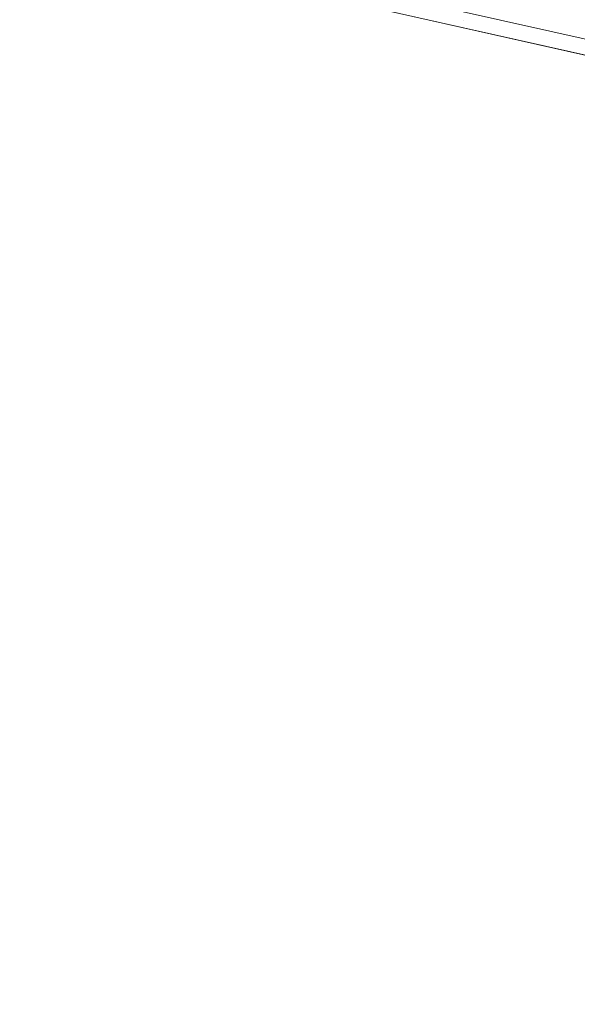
# Model space of a CAD drawing. Header units: millimetres. Extents: x -7145531 to -6681560, y 6117368 to 6219355.
# Tile 115 of 144: x -6934836 to -6934120, y 6144842 to 6146106. Entities that reach past the tile are written whole.
import ezdxf

# ---------------------------------------------------------------- set-up
doc = ezdxf.new("R2010")
doc.units = ezdxf.units.MM
doc.header["$MEASUREMENT"] = 0
doc.layers.add('S - МОП.АР', color=7, linetype='Continuous')
doc.layers.add('Кровля', color=7, linetype='Continuous')
doc.layers.add('Кровля_Ном._пера__1', color=7, linetype='Continuous', lineweight=0)

# ---------------------------------------------------------------- blocks, each defined once
blk = doc.blocks.new('Стена_195_3', base_point=(-6933246.8, 6145886.9))
at = {"layer": 'Кровля', "linetype": 'Continuous', "lineweight": 0, "true_color": 0x000000}
h = blk.add_hatch(dxfattribs=at)
h.set_pattern_fill('БЛОКИ_БЕТОННЫЕ_ЭФФЕКТИВН_72', color=18, style=0, pattern_type=2)
h.set_pattern_definition([(45, (-6338440.43, 6562275.56), (-127.27922, 127.27922), [])])
h.paths.add_polyline_path([(-6936222.4, 6146555.2), (-6933344.4, 6145908.8), (-6933300.6, 6146104), (-6936178.6, 6146750.3)])
h = blk.add_hatch(dxfattribs=at)
h.set_pattern_fill('ШТУКАТУРКА__ГИПС_01_0003', color=18, style=0, pattern_type=2)
h.set_pattern_definition([(45, (-6338440.43, 6562625.56), (-111.369318, 111.369318), [0, -105, 0, -157.5]), (110, (-6338090.43, 6562625.56), (148.001588, 53.868173), [0, -77, 0, -133])])
h.paths.add_polyline_path([(-6936207.3, 6146531.3), (-6933465.9, 6145915.6), (-6933461.5, 6145935.1), (-6936202.9, 6146550.8)])
at = {"layer": 'Кровля_Ном._пера__1', "color": 7, "linetype": 'Continuous', "lineweight": 15}
blk.add_line((-6936222.4, 6146555.2), (-6933461.5, 6145935.1), dxfattribs=at)
at = {"layer": 'Кровля_Ном._пера__1', "color": 7, "linetype": 'Continuous', "lineweight": 0, "flags": 128}
blk.add_lwpolyline([(-6936207.3, 6146531.3), (-6933465.9, 6145915.6)], dxfattribs=at)

msp = doc.modelspace()

# ---------------------------------------------------------------- linework, layer by layer
at = {"layer": 'S - МОП.АР', "color": 254, "linetype": 'Continuous', "lineweight": 0, "true_color": 0xd1c7d6, "flags": 128}
msp.add_lwpolyline([(-6936644.3, 6131762.8), (-6933465.7, 6145915.6), (-6936207.3, 6146531.3), (-6936441.8, 6145487.4), (-6936842.2, 6145577.3), (-6937188.4, 6144035.6), (-6937383.6, 6144079.4), (-6937037.3, 6145621.1), (-6940101.1, 6146309.2)], dxfattribs=at)

# ---------------------------------------------------------------- block references
at = {"layer": 'Кровля', "color": 7, "lineweight": 0}
msp.add_blockref('Стена_195_3', (-6933246.8, 6145886.9), dxfattribs=at)

doc.saveas('drawing.dxf')
